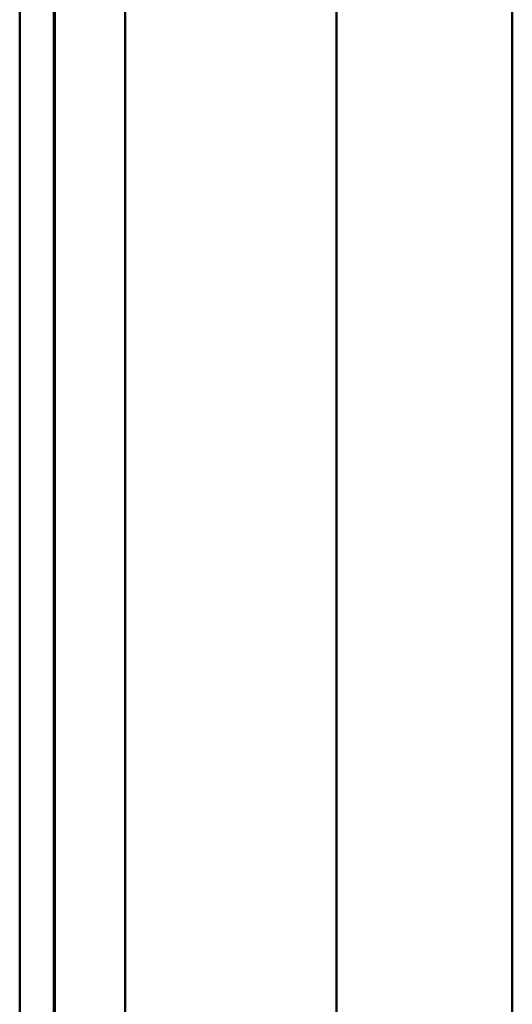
# Model space of a CAD drawing. Header units: millimetres. Extents: x 20 to 833, y 20 to 574.
# Tile 15 of 21: x 418 to 432, y 425 to 453. Entities that reach past the tile are written whole.
import ezdxf

# ---------------------------------------------------------------- set-up
doc = ezdxf.new("R2010")
doc.units = ezdxf.units.MM
doc.header["$LTSCALE"] = 2
doc.layers.add('Sichtbare Kanten(DIN)', color=7, linetype='Continuous', lineweight=50)
doc.layers.add('Sichtbare tangentiale Kanten(DIN)', color=7, linetype='Continuous', lineweight=50)

msp = doc.modelspace()

# ---------------------------------------------------------------- linework, layer by layer
at = {"layer": 'Sichtbare Kanten(DIN)'}
for p, q in [((418.373, 292.425), (418.373, 483.857)), ((419.343, 483.857), (419.343, 292.425)), ((419.373, 483.857), (419.373, 292.425)), ((432.373, 293.425), (432.373, 482.857))]:
    msp.add_line(p, q, dxfattribs=at)
at = {"layer": 'Sichtbare tangentiale Kanten(DIN)'}
for p, q in [((421.373, 482.857), (421.373, 293.425)), ((427.373, 293.425), (427.373, 482.857))]:
    msp.add_line(p, q, dxfattribs=at)

doc.saveas('drawing.dxf')
